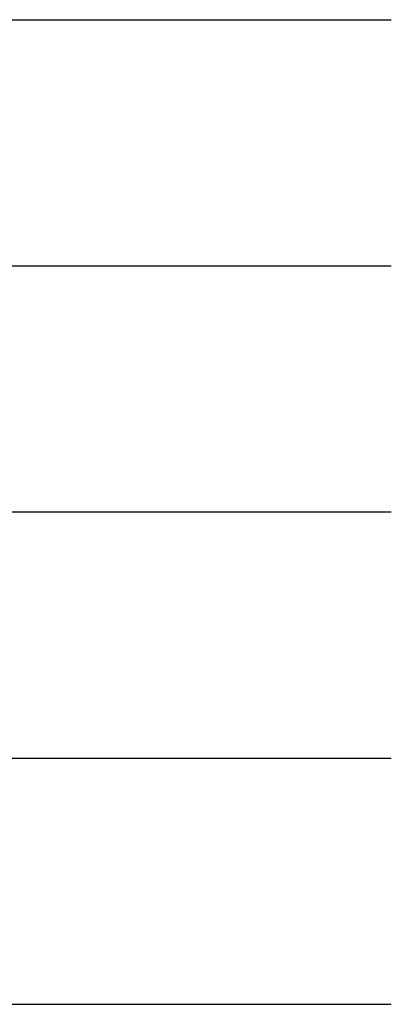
# Model space of a CAD drawing. Extents: x 480599 to 802090, y -87928 to 319597.
# Tile 43 of 50: x 721670 to 723179, y -12896 to -8896. Entities that reach past the tile are written whole.
import ezdxf

# ---------------------------------------------------------------- set-up
doc = ezdxf.new("R2010")
doc.units = 0
doc.header["$MEASUREMENT"] = 0
doc.layers.add('Linie_tabeli', color=7, linetype='CONTINUOUS')

msp = doc.modelspace()

# ---------------------------------------------------------------- linework, layer by layer
at = {"layer": 'Linie_tabeli'}
for p, q in [((530896.645, -8895.604), (723179.34, -8895.604)), ((530896.645, -9895.604), (723179.34, -9895.604)), ((530896.645, -10895.604), (723179.34, -10895.604)), ((530896.645, -11895.604), (723179.34, -11895.604)), ((530896.645, -12895.604), (723179.34, -12895.604))]:
    msp.add_line(p, q, dxfattribs=at)

doc.saveas('drawing.dxf')
